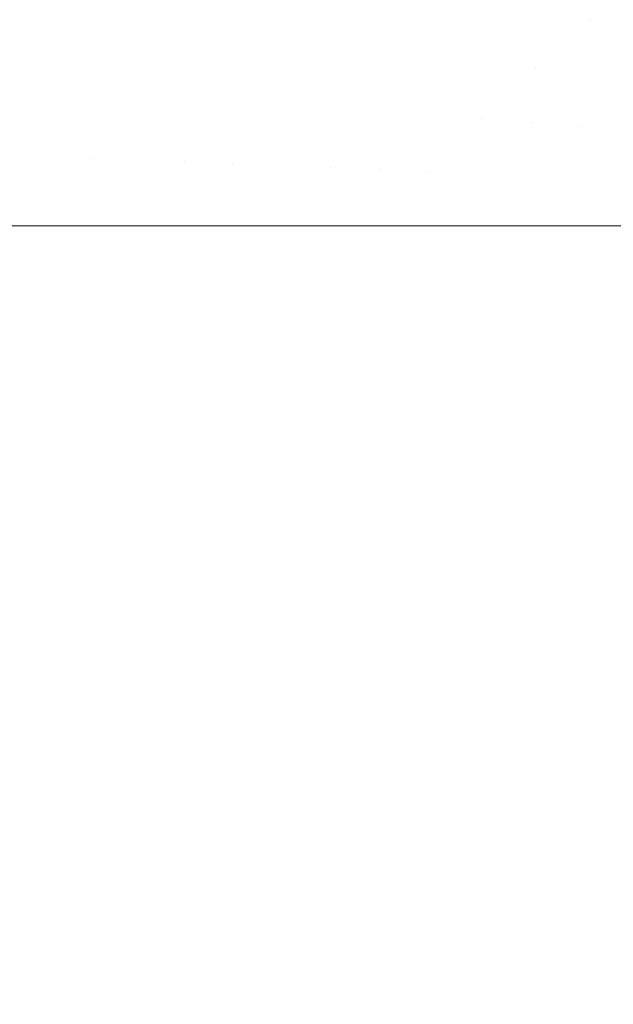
# Model space of a CAD drawing. Header units: centimetres. Extents: x -21.6 to 22.7, y 3.4 to 5.2.
# Tile 48 of 256: x -21.5653 to -21.5454, y 5.0741 to 5.1071. Entities that reach past the tile are written whole.
import ezdxf

# ---------------------------------------------------------------- set-up
doc = ezdxf.new("R2010")
doc.units = ezdxf.units.CM
doc.header["$LTSCALE"] = 2.54
doc.layers.add('Lucido design-1', color=7, linetype='Continuous')

# ---------------------------------------------------------------- blocks, each defined once
blk = doc.blocks.new('Gruppo-4-1')
at = {"color": 7, "linetype": 'Continuous', "lineweight": 9}
for points, invisible_edges in [([(-21.560909, 5.109475, -1872.243887), (-21.562462, 5.109725, -1872.245774), (-21.562702, 5.107244, -1872.245774), (-21.561142, 5.107059, -1872.243887)], 15), ([(-21.561142, 5.107059, -1872.987141), (-21.562702, 5.107244, -1872.985254), (-21.562462, 5.109725, -1872.985254), (-21.560909, 5.109475, -1872.987141)], 15), ([(-21.561142, 5.107059, -1872.243887), (-21.55956, 5.106872, -1872.242071), (-21.559333, 5.109221, -1872.242071), (-21.560909, 5.109475, -1872.243887)], 15), ([(-21.560909, 5.109475, -1872.987141), (-21.559333, 5.109221, -1872.988957), (-21.55956, 5.106872, -1872.988957), (-21.561142, 5.107059, -1872.987141)], 15), ([(-21.557956, 5.106681, -1872.240327), (-21.557736, 5.108964, -1872.240327), (-21.559333, 5.109221, -1872.242071), (-21.55956, 5.106872, -1872.242071)], 15), ([(-21.55956, 5.106872, -1872.988957), (-21.559333, 5.109221, -1872.988957), (-21.557736, 5.108964, -1872.990701), (-21.557956, 5.106681, -1872.990701)], 15), ([(-21.547629, 5.109292, -1872.231319), (-21.547871, 5.107374, -1872.231319), (-21.546201, 5.107105, -1872.230054), (-21.545968, 5.108951, -1872.230054)], 15), ([(-21.545968, 5.108951, -1873.000974), (-21.546201, 5.107105, -1873.000974), (-21.547871, 5.107374, -1872.999709), (-21.547629, 5.109292, -1872.999709)], 15), ([(-21.556336, 5.106489, -1872.238653), (-21.556122, 5.108704, -1872.238653), (-21.557736, 5.108964, -1872.240327), (-21.557956, 5.106681, -1872.240327)], 15), ([(-21.557956, 5.106681, -1872.990701), (-21.557736, 5.108964, -1872.990701), (-21.556122, 5.108704, -1872.992376), (-21.556336, 5.106489, -1872.992376)], 15), ([(-21.545968, 5.108951, -1872.230054), (-21.546201, 5.107105, -1872.230054), (-21.544529, 5.106836, -1872.228853), (-21.544305, 5.108609, -1872.228853)], 15), ([(-21.544305, 5.108609, -1873.002175), (-21.544529, 5.106836, -1873.002175), (-21.546201, 5.107105, -1873.000974), (-21.545968, 5.108951, -1873.000974)], 15), ([(-21.5547, 5.106295, -1872.237049), (-21.554492, 5.108441, -1872.237049), (-21.556122, 5.108704, -1872.238653), (-21.556336, 5.106489, -1872.238653)], 15), ([(-21.556336, 5.106489, -1872.992376), (-21.556122, 5.108704, -1872.992376), (-21.554492, 5.108441, -1872.99398), (-21.5547, 5.106295, -1872.99398)], 15), ([(-21.553051, 5.106099, -1872.235514), (-21.55285, 5.108177, -1872.235514), (-21.554492, 5.108441, -1872.237049), (-21.5547, 5.106295, -1872.237049)], 15), ([(-21.5547, 5.106295, -1872.99398), (-21.554492, 5.108441, -1872.99398), (-21.55285, 5.108177, -1872.995514), (-21.553051, 5.106099, -1872.995514)], 15), ([(-21.551392, 5.105903, -1872.234048), (-21.551198, 5.10791, -1872.234048), (-21.55285, 5.108177, -1872.235514), (-21.553051, 5.106099, -1872.235514)], 15), ([(-21.553051, 5.106099, -1872.995514), (-21.55285, 5.108177, -1872.995514), (-21.551198, 5.10791, -1872.99698), (-21.551392, 5.105903, -1872.99698)], 15), ([(-21.549725, 5.105705, -1872.23265), (-21.549538, 5.107643, -1872.23265), (-21.551198, 5.10791, -1872.234048), (-21.551392, 5.105903, -1872.234048)], 15), ([(-21.551392, 5.105903, -1872.99698), (-21.551198, 5.10791, -1872.99698), (-21.549538, 5.107643, -1872.998378), (-21.549725, 5.105705, -1872.998378)], 15), ([(-21.564236, 5.107426, -1872.247732), (-21.565741, 5.107605, -1872.249761), (-21.565913, 5.105068, -1872.249761), (-21.564404, 5.10495, -1872.247732)], 15), ([(-21.564404, 5.10495, -1872.983296), (-21.565913, 5.105068, -1872.981267), (-21.565741, 5.107605, -1872.981267), (-21.564236, 5.107426, -1872.983296)], 15), ([(-21.548052, 5.105506, -1872.231319), (-21.547871, 5.107374, -1872.231319), (-21.549538, 5.107643, -1872.23265), (-21.549725, 5.105705, -1872.23265)], 15), ([(-21.549725, 5.105705, -1872.998378), (-21.549538, 5.107643, -1872.998378), (-21.547871, 5.107374, -1872.999709), (-21.548052, 5.105506, -1872.999709)], 15), ([(-21.564404, 5.10495, -1872.247732), (-21.562866, 5.104831, -1872.245774), (-21.562702, 5.107244, -1872.245774), (-21.564236, 5.107426, -1872.247732)], 15), ([(-21.564236, 5.107426, -1872.983296), (-21.562702, 5.107244, -1872.985254), (-21.562866, 5.104831, -1872.985254), (-21.564404, 5.10495, -1872.983296)], 15), ([(-21.561142, 5.107059, -1872.243887), (-21.562702, 5.107244, -1872.245774), (-21.562866, 5.104831, -1872.245774), (-21.561302, 5.104709, -1872.243887)], 15), ([(-21.561302, 5.104709, -1872.987141), (-21.562866, 5.104831, -1872.985254), (-21.562702, 5.107244, -1872.985254), (-21.561142, 5.107059, -1872.987141)], 15), ([(-21.546201, 5.107105, -1872.230054), (-21.547871, 5.107374, -1872.231319), (-21.548052, 5.105506, -1872.231319)], 11), ([(-21.548052, 5.105506, -1872.999709), (-21.547871, 5.107374, -1872.999709), (-21.546201, 5.107105, -1873.000974)], 11), ([(-21.561302, 5.104709, -1872.243887), (-21.559714, 5.104586, -1872.242071), (-21.55956, 5.106872, -1872.242071), (-21.561142, 5.107059, -1872.243887)], 15), ([(-21.561142, 5.107059, -1872.987141), (-21.55956, 5.106872, -1872.988957), (-21.559714, 5.104586, -1872.988957), (-21.561302, 5.104709, -1872.987141)], 15), ([(-21.546494, 5.103559, -1872.230054), (-21.546201, 5.107105, -1872.230054), (-21.548052, 5.105506, -1872.231319)], 11), ([(-21.548052, 5.105506, -1872.999709), (-21.546201, 5.107105, -1873.000974), (-21.546494, 5.103559, -1873.000974)], 11), ([(-21.544529, 5.106836, -1872.228853), (-21.546201, 5.107105, -1872.230054), (-21.546494, 5.103559, -1872.230054), (-21.54481, 5.103428, -1872.228853)], 15), ([(-21.54481, 5.103428, -1873.002175), (-21.546494, 5.103559, -1873.000974), (-21.546201, 5.107105, -1873.000974), (-21.544529, 5.106836, -1873.002175)], 15), ([(-21.55956, 5.106872, -1872.242071), (-21.559714, 5.104586, -1872.242071), (-21.558107, 5.104461, -1872.240327), (-21.557956, 5.106681, -1872.240327)], 15), ([(-21.557956, 5.106681, -1872.990701), (-21.558107, 5.104461, -1872.990701), (-21.559714, 5.104586, -1872.988957), (-21.55956, 5.106872, -1872.988957)], 15), ([(-21.557956, 5.106681, -1872.240327), (-21.558107, 5.104461, -1872.240327), (-21.556482, 5.104335, -1872.238653), (-21.556336, 5.106489, -1872.238653)], 15), ([(-21.556336, 5.106489, -1872.992376), (-21.556482, 5.104335, -1872.992376), (-21.558107, 5.104461, -1872.990701), (-21.557956, 5.106681, -1872.990701)], 15), ([(-21.556336, 5.106489, -1872.238653), (-21.556482, 5.104335, -1872.238653), (-21.554841, 5.104207, -1872.237049), (-21.5547, 5.106295, -1872.237049)], 15), ([(-21.5547, 5.106295, -1872.99398), (-21.554841, 5.104207, -1872.99398), (-21.556482, 5.104335, -1872.992376), (-21.556336, 5.106489, -1872.992376)], 15), ([(-21.5547, 5.106295, -1872.237049), (-21.554841, 5.104207, -1872.237049), (-21.553188, 5.104079, -1872.235514), (-21.553051, 5.106099, -1872.235514)], 15), ([(-21.553051, 5.106099, -1872.995514), (-21.553188, 5.104079, -1872.995514), (-21.554841, 5.104207, -1872.99398), (-21.5547, 5.106295, -1872.99398)], 15), ([(-21.553051, 5.106099, -1872.235514), (-21.553188, 5.104079, -1872.235514), (-21.551524, 5.10395, -1872.234048), (-21.551392, 5.105903, -1872.234048)], 15), ([(-21.551392, 5.105903, -1872.99698), (-21.551524, 5.10395, -1872.99698), (-21.553188, 5.104079, -1872.995514), (-21.553051, 5.106099, -1872.995514)], 15), ([(-21.551392, 5.105903, -1872.234048), (-21.551524, 5.10395, -1872.234048), (-21.549853, 5.10382, -1872.23265), (-21.549725, 5.105705, -1872.23265)], 15), ([(-21.549725, 5.105705, -1872.998378), (-21.549853, 5.10382, -1872.998378), (-21.551524, 5.10395, -1872.99698), (-21.551392, 5.105903, -1872.99698)], 15), ([(-21.549725, 5.105705, -1872.23265), (-21.549853, 5.10382, -1872.23265), (-21.548175, 5.103689, -1872.231319), (-21.548052, 5.105506, -1872.231319)], 15), ([(-21.548052, 5.105506, -1872.999709), (-21.548175, 5.103689, -1872.999709), (-21.549853, 5.10382, -1872.998378), (-21.549725, 5.105705, -1872.998378)], 15), ([(-21.548052, 5.105506, -1872.231319), (-21.548175, 5.103689, -1872.231319), (-21.546494, 5.103559, -1872.230054)], 11), ([(-21.546494, 5.103559, -1873.000974), (-21.548175, 5.103689, -1872.999709), (-21.548052, 5.105506, -1872.999709)], 11), ([(-21.5645, 5.102545, -1872.247732), (-21.564404, 5.10495, -1872.247732), (-21.565913, 5.105068, -1872.249761), (-21.566012, 5.102603, -1872.249761)], 15), ([(-21.566012, 5.102603, -1872.981267), (-21.565913, 5.105068, -1872.981267), (-21.564404, 5.10495, -1872.983296), (-21.5645, 5.102545, -1872.983296)], 15), ([(-21.562959, 5.102487, -1872.245774), (-21.562866, 5.104831, -1872.245774), (-21.564404, 5.10495, -1872.247732), (-21.5645, 5.102545, -1872.247732)], 15), ([(-21.5645, 5.102545, -1872.983296), (-21.564404, 5.10495, -1872.983296), (-21.562866, 5.104831, -1872.985254), (-21.562959, 5.102487, -1872.985254)], 15), ([(-21.561393, 5.102427, -1872.243887), (-21.561302, 5.104709, -1872.243887), (-21.562866, 5.104831, -1872.245774), (-21.562959, 5.102487, -1872.245774)], 15), ([(-21.562959, 5.102487, -1872.985254), (-21.562866, 5.104831, -1872.985254), (-21.561302, 5.104709, -1872.987141), (-21.561393, 5.102427, -1872.987141)], 15), ([(-21.559803, 5.102366, -1872.242071), (-21.559714, 5.104586, -1872.242071), (-21.561302, 5.104709, -1872.243887), (-21.561393, 5.102427, -1872.243887)], 15), ([(-21.561393, 5.102427, -1872.987141), (-21.561302, 5.104709, -1872.987141), (-21.559714, 5.104586, -1872.988957), (-21.559803, 5.102366, -1872.988957)], 15), ([(-21.558193, 5.102305, -1872.240327), (-21.558107, 5.104461, -1872.240327), (-21.559714, 5.104586, -1872.242071), (-21.559803, 5.102366, -1872.242071)], 15), ([(-21.559803, 5.102366, -1872.988957), (-21.559714, 5.104586, -1872.988957), (-21.558107, 5.104461, -1872.990701), (-21.558193, 5.102305, -1872.990701)], 15), ([(-21.556565, 5.102242, -1872.238653), (-21.556482, 5.104335, -1872.238653), (-21.558107, 5.104461, -1872.240327), (-21.558193, 5.102305, -1872.240327)], 15), ([(-21.558193, 5.102305, -1872.990701), (-21.558107, 5.104461, -1872.990701), (-21.556482, 5.104335, -1872.992376), (-21.556565, 5.102242, -1872.992376)], 15), ([(-21.554922, 5.10218, -1872.237049), (-21.554841, 5.104207, -1872.237049), (-21.556482, 5.104335, -1872.238653), (-21.556565, 5.102242, -1872.238653)], 15), ([(-21.556565, 5.102242, -1872.992376), (-21.556482, 5.104335, -1872.992376), (-21.554841, 5.104207, -1872.99398), (-21.554922, 5.10218, -1872.99398)], 15), ([(-21.553266, 5.102116, -1872.235514), (-21.553188, 5.104079, -1872.235514), (-21.554841, 5.104207, -1872.237049), (-21.554922, 5.10218, -1872.237049)], 15), ([(-21.554922, 5.10218, -1872.99398), (-21.554841, 5.104207, -1872.99398), (-21.553188, 5.104079, -1872.995514), (-21.553266, 5.102116, -1872.995514)], 15), ([(-21.5516, 5.102053, -1872.234048), (-21.551524, 5.10395, -1872.234048), (-21.553188, 5.104079, -1872.235514), (-21.553266, 5.102116, -1872.235514)], 15), ([(-21.553266, 5.102116, -1872.995514), (-21.553188, 5.104079, -1872.995514), (-21.551524, 5.10395, -1872.99698), (-21.5516, 5.102053, -1872.99698)], 15), ([(-21.549853, 5.10382, -1872.23265), (-21.551524, 5.10395, -1872.234048), (-21.5516, 5.102053, -1872.234048)], 11), ([(-21.5516, 5.102053, -1872.99698), (-21.551524, 5.10395, -1872.99698), (-21.549853, 5.10382, -1872.998378)], 11), ([(-21.5516, 5.102053, -1872.234048), (-21.549944, 5.100212, -1872.232657), (-21.549853, 5.10382, -1872.23265)], 11), ([(-21.549853, 5.10382, -1872.998378), (-21.54994, 5.100212, -1872.998366), (-21.5516, 5.102053, -1872.99698)], 11), ([(-21.549853, 5.10382, -1872.23265), (-21.549944, 5.100212, -1872.232657), (-21.549554, 5.100212, -1872.232331)], 9), ([(-21.549169, 5.100212, -1872.999004), (-21.54994, 5.100212, -1872.998366), (-21.549853, 5.10382, -1872.998378)], 10), ([(-21.548175, 5.103689, -1872.231319), (-21.549853, 5.10382, -1872.23265), (-21.549554, 5.100212, -1872.232331)], 11), ([(-21.549853, 5.10382, -1872.998378), (-21.548175, 5.103689, -1872.999709), (-21.549169, 5.100212, -1872.999004)], 11), ([(-21.549554, 5.100212, -1872.232331), (-21.548257, 5.100212, -1872.231333), (-21.548175, 5.103689, -1872.231319)], 10), ([(-21.548175, 5.103689, -1872.999709), (-21.546494, 5.103559, -1873.000974), (-21.546458, 5.100212, -1873.001065), (-21.549169, 5.100212, -1872.999004)], 11), ([(-21.548175, 5.103689, -1872.231319), (-21.548257, 5.100212, -1872.231333), (-21.546847, 5.100212, -1872.230248)], 9), ([(-21.546847, 5.100212, -1872.230248), (-21.546494, 5.103559, -1872.230054), (-21.548175, 5.103689, -1872.231319)], 11), ([(-21.54481, 5.103428, -1872.228853), (-21.546494, 5.103559, -1872.230054), (-21.546847, 5.100212, -1872.230248), (-21.544888, 5.100212, -1872.228865)], 11), ([(-21.544887, 5.100212, -1873.002161), (-21.546458, 5.100212, -1873.001065), (-21.546494, 5.103559, -1873.000974), (-21.54481, 5.103428, -1873.002175)], 14), ([(-21.5645, 5.102545, -1872.983296), (-21.563944, 5.100212, -1872.984054), (-21.566333, 5.100212, -1872.980866), (-21.566012, 5.102603, -1872.981267)], 13), ([(-21.566012, 5.102603, -1872.249761), (-21.56622, 5.100212, -1872.250005), (-21.563828, 5.100212, -1872.246826), (-21.5645, 5.102545, -1872.247732)], 13), ([(-21.5645, 5.102545, -1872.247732), (-21.563828, 5.100212, -1872.246826), (-21.562959, 5.102487, -1872.245774)], 11), ([(-21.563944, 5.100212, -1872.984054), (-21.5645, 5.102545, -1872.983296), (-21.562959, 5.102487, -1872.985254)], 11), ([(-21.562959, 5.102487, -1872.985254), (-21.562975, 5.100212, -1872.985242), (-21.563944, 5.100212, -1872.984054)], 9), ([(-21.562959, 5.102487, -1872.245774), (-21.563828, 5.100212, -1872.246826), (-21.561366, 5.100212, -1872.243821), (-21.561393, 5.102427, -1872.243887)], 13), ([(-21.561485, 5.100212, -1872.987067), (-21.562975, 5.100212, -1872.985242), (-21.562959, 5.102487, -1872.985254)], 10), ([(-21.562959, 5.102487, -1872.985254), (-21.561393, 5.102427, -1872.987141), (-21.561485, 5.100212, -1872.987067)], 11), ([(-21.559803, 5.102366, -1872.988957), (-21.559819, 5.100212, -1872.988945), (-21.561485, 5.100212, -1872.987067), (-21.561393, 5.102427, -1872.987141)], 13), ([(-21.559803, 5.102366, -1872.242071), (-21.561393, 5.102427, -1872.243887), (-21.561366, 5.100212, -1872.243821)], 11), ([(-21.561366, 5.100212, -1872.243821), (-21.558842, 5.100212, -1872.240988), (-21.559803, 5.102366, -1872.242071)], 10), ([(-21.558964, 5.100212, -1872.989908), (-21.559819, 5.100212, -1872.988945), (-21.559803, 5.102366, -1872.988957)], 10), ([(-21.559803, 5.102366, -1872.242071), (-21.558842, 5.100212, -1872.240988), (-21.558193, 5.102305, -1872.240327)], 11), ([(-21.559803, 5.102366, -1872.988957), (-21.558193, 5.102305, -1872.990701), (-21.558964, 5.100212, -1872.989908)], 11), ([(-21.556565, 5.102242, -1872.992376), (-21.556389, 5.100212, -1872.992578), (-21.558964, 5.100212, -1872.989908), (-21.558193, 5.102305, -1872.990701)], 13), ([(-21.558193, 5.102305, -1872.240327), (-21.558842, 5.100212, -1872.240988), (-21.556265, 5.100212, -1872.238327), (-21.556565, 5.102242, -1872.238653)], 13), ([(-21.554922, 5.10218, -1872.237049), (-21.556565, 5.102242, -1872.238653), (-21.556265, 5.100212, -1872.238327)], 11), ([(-21.556389, 5.100212, -1872.992578), (-21.556565, 5.102242, -1872.992376), (-21.554922, 5.10218, -1872.99398)], 11), ([(-21.554922, 5.10218, -1872.99398), (-21.554936, 5.100212, -1872.993966), (-21.556389, 5.100212, -1872.992578)], 9), ([(-21.556265, 5.100212, -1872.238327), (-21.553643, 5.100212, -1872.235833), (-21.554922, 5.10218, -1872.237049)], 10), ([(-21.553769, 5.100212, -1872.99508), (-21.554936, 5.100212, -1872.993966), (-21.554922, 5.10218, -1872.99398)], 10), ([(-21.554922, 5.10218, -1872.237049), (-21.553643, 5.100212, -1872.235833), (-21.553266, 5.102116, -1872.235514)], 11), ([(-21.554922, 5.10218, -1872.99398), (-21.553266, 5.102116, -1872.995514), (-21.553769, 5.100212, -1872.99508)], 11), ([(-21.551854, 5.100212, -1872.996783), (-21.553769, 5.100212, -1872.99508), (-21.553266, 5.102116, -1872.995514), (-21.5516, 5.102053, -1872.99698)], 14), ([(-21.5516, 5.102053, -1872.234048), (-21.553266, 5.102116, -1872.235514), (-21.553643, 5.100212, -1872.235833), (-21.552235, 5.100212, -1872.234576)], 11), ([(-21.552235, 5.100212, -1872.234576), (-21.551616, 5.100212, -1872.234058), (-21.5516, 5.102053, -1872.234048)], 10), ([(-21.5516, 5.102053, -1872.99698), (-21.551621, 5.100212, -1872.996975), (-21.551854, 5.100212, -1872.996783)], 9), ([(-21.54994, 5.100212, -1872.998366), (-21.551621, 5.100212, -1872.996975), (-21.5516, 5.102053, -1872.99698)], 10), ([(-21.5516, 5.102053, -1872.234048), (-21.551616, 5.100212, -1872.234058), (-21.549944, 5.100212, -1872.232657)], 9), ([(-21.566333, 5.100212, -1872.980866), (-21.563944, 5.100212, -1872.984054), (-21.563944, 3.500212, -1872.984054), (-21.566036, 3.500212, -1872.981262)], 10), ([(-21.563828, 5.100212, -1872.246826), (-21.56622, 5.100212, -1872.250005), (-21.56622, 3.500212, -1872.250005), (-21.564517, 3.500212, -1872.247742)], 10), ([(-21.564517, 3.500212, -1872.247742), (-21.563828, 3.500212, -1872.246826), (-21.563828, 5.100212, -1872.246826)], 10), ([(-21.562975, 3.500212, -1872.985242), (-21.563944, 3.500212, -1872.984054), (-21.563944, 5.100212, -1872.984054), (-21.562975, 5.100212, -1872.985242)], 10), ([(-21.561366, 5.100212, -1872.243821), (-21.563828, 5.100212, -1872.246826), (-21.563828, 3.500212, -1872.246826), (-21.561421, 3.500212, -1872.243888)], 10), ([(-21.562975, 5.100212, -1872.985242), (-21.561485, 5.100212, -1872.987067), (-21.561485, 3.500212, -1872.987067), (-21.562975, 3.500212, -1872.985242)], 10), ([(-21.559819, 3.500212, -1872.988945), (-21.561485, 3.500212, -1872.987067), (-21.561485, 5.100212, -1872.987067), (-21.559819, 5.100212, -1872.988945)], 10), ([(-21.561421, 3.500212, -1872.243888), (-21.561366, 3.500212, -1872.243821), (-21.561366, 5.100212, -1872.243821)], 10), ([(-21.561366, 5.100212, -1872.243821), (-21.561366, 3.500212, -1872.243821), (-21.558842, 3.500212, -1872.240988), (-21.558842, 5.100212, -1872.240988)], 5), ([(-21.559819, 5.100212, -1872.988945), (-21.558964, 5.100212, -1872.989908), (-21.558964, 3.500212, -1872.989908), (-21.559819, 3.500212, -1872.988945)], 10), ([(-21.558964, 5.100212, -1872.989908), (-21.556389, 5.100212, -1872.992578), (-21.556389, 3.500212, -1872.992578), (-21.558209, 3.500212, -1872.99069)], 10), ([(-21.558209, 3.500212, -1872.99069), (-21.558964, 3.500212, -1872.989908), (-21.558964, 5.100212, -1872.989908)], 10), ([(-21.556265, 5.100212, -1872.238327), (-21.558842, 5.100212, -1872.240988), (-21.558842, 3.500212, -1872.240988), (-21.558211, 3.500212, -1872.240336)], 10), ([(-21.558211, 3.500212, -1872.240336), (-21.556265, 3.500212, -1872.238327), (-21.556265, 5.100212, -1872.238327)], 10), ([(-21.554936, 3.500212, -1872.993966), (-21.556389, 3.500212, -1872.992578), (-21.556389, 5.100212, -1872.992578), (-21.554936, 5.100212, -1872.993966)], 10), ([(-21.553643, 5.100212, -1872.235833), (-21.556265, 5.100212, -1872.238327), (-21.556265, 3.500212, -1872.238327), (-21.554935, 3.500212, -1872.237062)], 10), ([(-21.554936, 5.100212, -1872.993966), (-21.553769, 5.100212, -1872.99508), (-21.553769, 3.500212, -1872.99508), (-21.554936, 3.500212, -1872.993966)], 10), ([(-21.554935, 3.500212, -1872.237062), (-21.553643, 3.500212, -1872.235833), (-21.553643, 5.100212, -1872.235833)], 10), ([(-21.553769, 3.500212, -1872.99508), (-21.553769, 5.100212, -1872.99508), (-21.551854, 5.100212, -1872.996783), (-21.551854, 3.500212, -1872.996783)], 5), ([(-21.553643, 5.100212, -1872.235833), (-21.553643, 3.500212, -1872.235833), (-21.552235, 3.500212, -1872.234576), (-21.552235, 5.100212, -1872.234576)], 5), ([(-21.551616, 5.100212, -1872.234058), (-21.552235, 5.100212, -1872.234576), (-21.552235, 3.500212, -1872.234576), (-21.551616, 3.500212, -1872.234058)], 10), ([(-21.551621, 3.500212, -1872.996975), (-21.551854, 3.500212, -1872.996783), (-21.551854, 5.100212, -1872.996783), (-21.551621, 5.100212, -1872.996975)], 10), ([(-21.54994, 3.500212, -1872.998366), (-21.551621, 3.500212, -1872.996975), (-21.551621, 5.100212, -1872.996975), (-21.54994, 5.100212, -1872.998366)], 10), ([(-21.551616, 3.500212, -1872.234058), (-21.549944, 3.500212, -1872.232657), (-21.549944, 5.100212, -1872.232657), (-21.551616, 5.100212, -1872.234058)], 10), ([(-21.549944, 3.500212, -1872.232657), (-21.549554, 3.500212, -1872.232331), (-21.549554, 5.100212, -1872.232331), (-21.549944, 5.100212, -1872.232657)], 10), ([(-21.54994, 5.100212, -1872.998366), (-21.549169, 5.100212, -1872.999004), (-21.549169, 3.500212, -1872.999004), (-21.54994, 3.500212, -1872.998366)], 10), ([(-21.548257, 5.100212, -1872.231333), (-21.549554, 5.100212, -1872.232331), (-21.549554, 3.500212, -1872.232331), (-21.548257, 3.500212, -1872.231333)], 10), ([(-21.549169, 5.100212, -1872.999004), (-21.546458, 5.100212, -1873.001065), (-21.546458, 3.500212, -1873.001065), (-21.548259, 3.500212, -1872.999696)], 10), ([(-21.548259, 3.500212, -1872.999696), (-21.549169, 3.500212, -1872.999004), (-21.549169, 5.100212, -1872.999004)], 10), ([(-21.548257, 3.500212, -1872.231333), (-21.546847, 3.500212, -1872.230248), (-21.546847, 5.100212, -1872.230248), (-21.548257, 5.100212, -1872.231333)], 10), ([(-21.544888, 5.100212, -1872.228865), (-21.546847, 5.100212, -1872.230248), (-21.546847, 3.500212, -1872.230248), (-21.544888, 3.500212, -1872.228865)], 10), ([(-21.544887, 3.500212, -1873.002161), (-21.546458, 3.500212, -1873.001065), (-21.546458, 5.100212, -1873.001065), (-21.544887, 5.100212, -1873.002161)], 10)]:
    blk.add_3dface(points, dxfattribs=dict(at, invisible_edges=invisible_edges))
blk = doc.blocks.new('Gruppo-5-1')
at = {"color": 7}
blk.add_blockref('Gruppo-4-1', (0, 0), dxfattribs=at)

msp = doc.modelspace()

# ---------------------------------------------------------------- block references
at = {"layer": 'Lucido design-1', "color": 7}
msp.add_blockref('Gruppo-5-1', (0, 0), dxfattribs=at)

doc.saveas('drawing.dxf')
